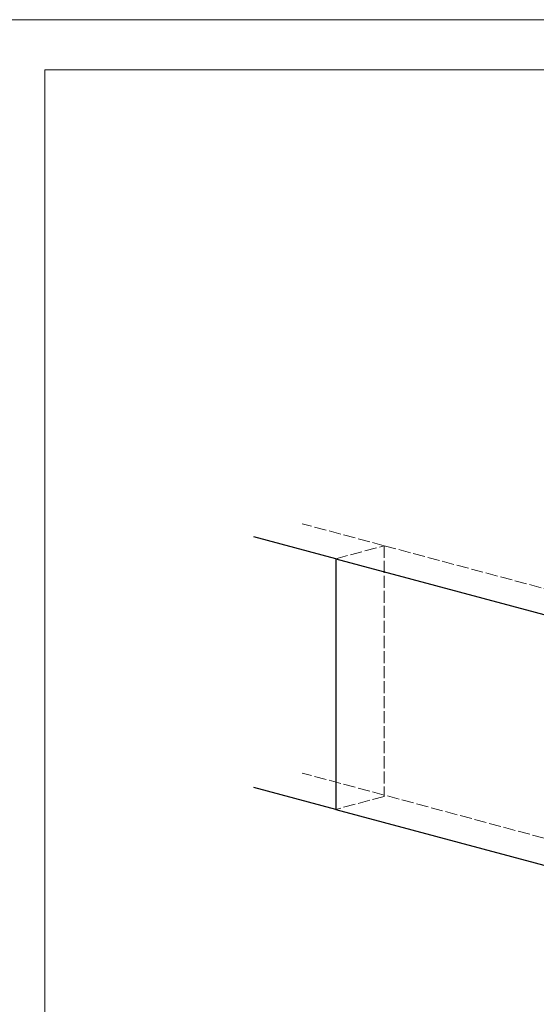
# Model space of a CAD drawing. Header units: millimetres. Extents: x 0 to 54826, y 42154 to 60442.
# Tile 39 of 64: x 48551 to 49067, y 47112 to 48094. Entities that reach past the tile are written whole.
import ezdxf

# ---------------------------------------------------------------- set-up
doc = ezdxf.new("R2010")
doc.units = ezdxf.units.MM
doc.linetypes.add('ACAD_ISO02W100', pattern=[15, 12, -3])
for name, color, linetype, lineweight in [('cienka', 3, 'Continuous', 18), ('linia', 100, 'Continuous', 25), ('przerywa', 100, 'ACAD_ISO02W100', 5)]:
    doc.layers.add(name, color=color, linetype=linetype, lineweight=lineweight)

msp = doc.modelspace()

# ---------------------------------------------------------------- linework, layer by layer
at = {"layer": 'cienka', "color": 18, "true_color": 0x000000}
for p, q in [((48526.075, 48094.309), (50626.075, 48094.309)), ((48526.075, 48094.309), (50626.075, 48094.309)), ((48576.075, 45174.309), (48576.075, 48044.309)), ((48576.075, 48044.309), (50576.075, 48044.309)), ((48576.075, 45174.309), (48576.075, 48044.309))]:
    msp.add_line(p, q, dxfattribs=at)
at = {"layer": 'linia', "color": 18, "true_color": 0x000000}
for p, q in [((48866.501, 47556.781), (48784.614, 47578.722)), ((48866.501, 47556.781), (49349.464, 47427.371)), ((48866.501, 47556.781), (48866.501, 47306.781)), ((48866.501, 47306.781), (48784.614, 47328.722)), ((48866.501, 47306.781), (49349.464, 47177.371))]:
    msp.add_line(p, q, dxfattribs=at)
at = {"layer": 'przerywa', "color": 18, "linetype": 'ACAD_ISO02W100', "true_color": 0x000000}
for p, q in [((48914.797, 47569.722), (48832.91, 47591.663)), ((48866.501, 47556.781), (48914.797, 47569.722)), ((48914.797, 47569.722), (49581.286, 47391.136)), ((48914.797, 47569.722), (48914.797, 47319.722)), ((48914.797, 47321.089), (48832.91, 47343.03)), ((48914.797, 47319.722), (48866.501, 47306.781)), ((49639.241, 47125.607), (48914.797, 47321.089))]:
    msp.add_line(p, q, dxfattribs=at)

doc.saveas('drawing.dxf')
